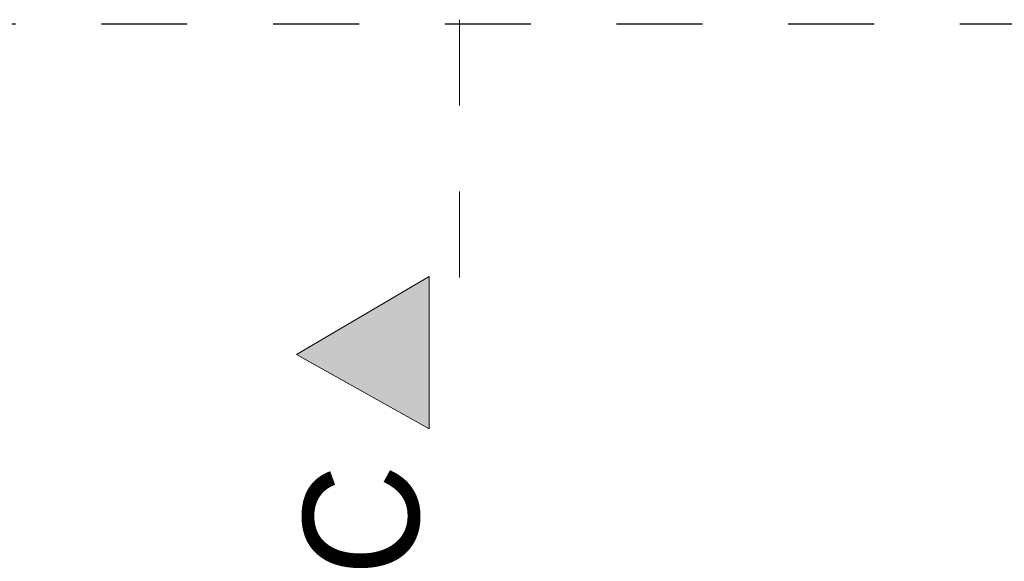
# Model space of a CAD drawing. Extents: x -528673 to -426178, y 23200 to 131944.
# Tile 31 of 87: x -490786 to -487549, y 55705 to 57485. Entities that reach past the tile are written whole.
import ezdxf

# ---------------------------------------------------------------- set-up
doc = ezdxf.new("R2010")
doc.units = 0
doc.header["$MEASUREMENT"] = 0
doc.linetypes.add('Dashed', pattern=[564.444447, 282.222223, -282.222223])
doc.layers.add('#PODKŁAD', color=252, linetype='Continuous')
for name, color, linetype, lineweight in [('INWENT OPISY_Nr_Pióra__21', 252, 'Continuous', 9), ('INWENT OPISY_Nr_Pióra__41', 252, 'Continuous', 15), ('INWENT.ŚCIANY_Nr_Pióra__20', 252, 'Continuous', 60)]:
    doc.layers.add(name, color=color, linetype=linetype, lineweight=lineweight)
doc.styles.add('GENERATED_STYLE_5', font='txt')

# ---------------------------------------------------------------- blocks, each defined once
blk = doc.blocks.new('PIĘTRO')
at = {"layer": 'INWENT OPISY_Nr_Pióra__21', "linetype": 'Continuous', "lineweight": 15}
blk.add_hatch(color=252, dxfattribs=at).paths.add_polyline_path([(-489876.4, 56384.5), (-489440.2, 56140.2), (-489440.2, 56640.2)], flags=0)
at = {"layer": 'INWENT OPISY_Nr_Pióra__41', "color": 252, "linetype": 'Dashed', "lineweight": 15}
blk.add_line((-489340.2, 57484.5), (-489340.2, 56384.5), dxfattribs=at)
at = {"layer": 'INWENT OPISY_Nr_Pióra__41', "color": 252, "linetype": 'Continuous', "lineweight": 15}
for p, q in [((-489876.4, 56384.5), (-489440.2, 56640.2)), ((-489440.2, 56140.2), (-489440.2, 56640.2)), ((-489440.2, 56140.2), (-489876.4, 56384.5))]:
    blk.add_line(p, q, dxfattribs=at)
at = {"layer": 'INWENT.ŚCIANY_Nr_Pióra__20', "color": 252, "linetype": 'Dashed', "lineweight": 30}
blk.add_line((-493903.7, 57470.7), (-469728.7, 57470.7), dxfattribs=at)
at = {"layer": 'INWENT OPISY_Nr_Pióra__21', "color": 252, "linetype": 'Continuous', "lineweight": 15, "insert": (-489853.7, 55840.2), "char_height": 380, "attachment_point": 2, "rotation": 90, "style": 'GENERATED_STYLE_5'}
blk.add_mtext('{C}', dxfattribs=at)

msp = doc.modelspace()

# ---------------------------------------------------------------- block references
at = {"layer": '#PODKŁAD'}
msp.add_blockref('PIĘTRO', (0, 0), dxfattribs=at)

doc.saveas('drawing.dxf')
